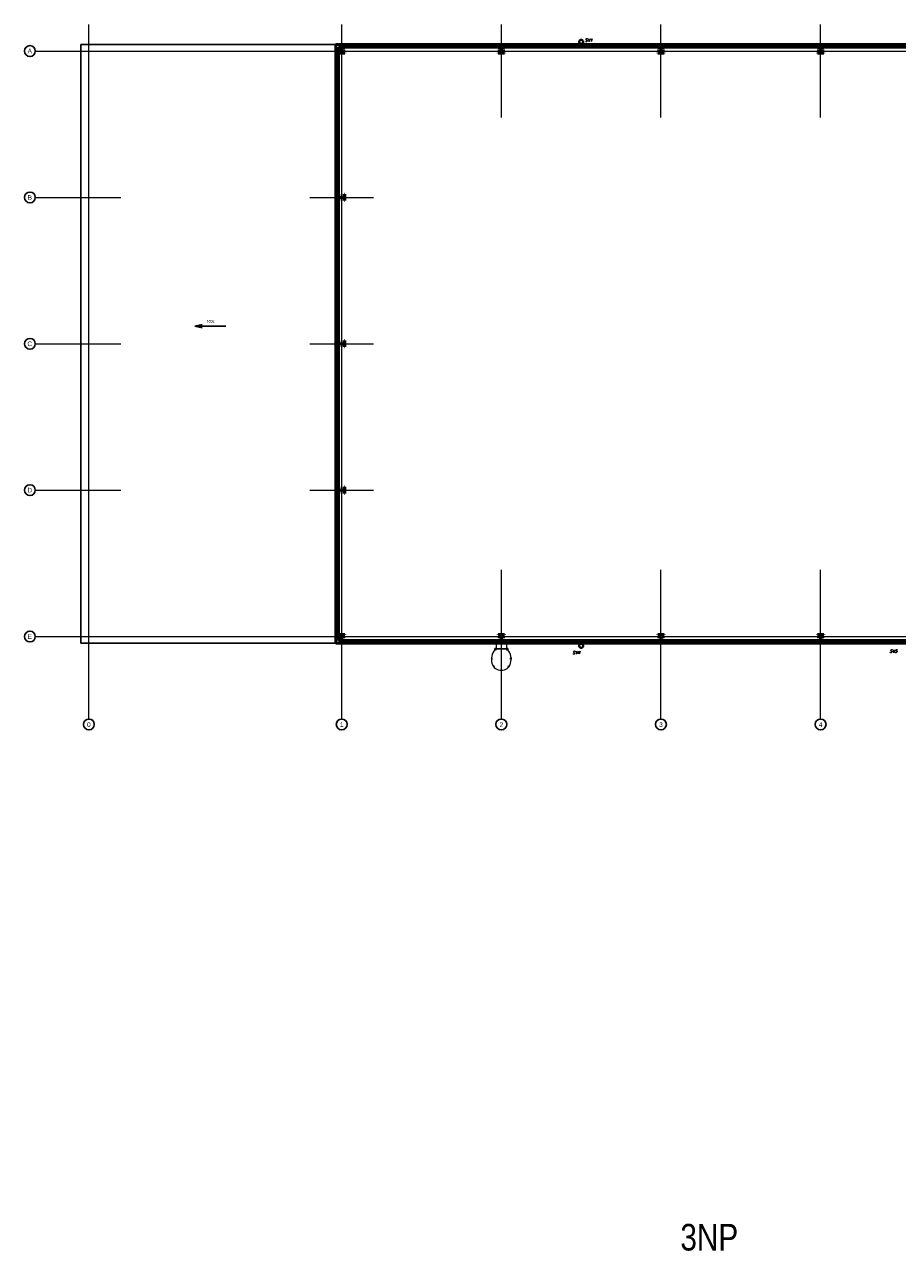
# Model space of a CAD drawing. Header units: millimetres. Extents: x -102634 to 407724, y -68883 to 155589.
# Tile 24 of 80: x 49523 to 82334, y -3643 to 42318. Entities that reach past the tile are written whole.
import ezdxf
from ezdxf.enums import TextEntityAlignment as Align
from ezdxf.lldxf.tags import DXFTag

# ---------------------------------------------------------------- set-up
doc = ezdxf.new("R2010")
doc.units = ezdxf.units.MM
doc.header["$LTSCALE"] = 20
for name, color, linetype, lineweight in [('CKRASTR', 7, 'DASHDOT', 18), ('CKRASTR_POPIS', 9, 'Continuous', 25), ('CKSTENY_PODROVINOU', 7, 'Continuous', 25), ('CKSTENY_REZ', 7, 'Continuous', 50), ('CKSTRECHA_PODROVINOU', 7, 'Continuous', 25), ('CKTEXTY_MALE', 8, 'Continuous', 18), ('CSPROFILY_OSY', 9, 'DASHDOT', 18), ('CSPROFILY_REZY', 7, 'Continuous', 50), ('požární žebřík', 7, 'Continuous', 15), ('ZTI-DEŠŤOVÁ-KANALIZACE', 7, 'KANALIZACE', 40)]:
    doc.layers.add(name, color=color, linetype=linetype, lineweight=lineweight)
doc.styles.add('Arial', font='arial.ttf', dxfattribs={"width": 0.8})
doc.styles.add('KURZIVA', font='italic__.ttf')
doc.styles.get("Standard").update_dxf_attribs({"font": 'isocpeur.ttf'})
tags = doc.linetypes.add('DASHDOT', pattern=[25.4, 12.7, -6.35, 0, -6.35]).pattern_tags.tags
tags[10:11] = [DXFTag(74, 4), DXFTag(75, 0), DXFTag(340, '0'), DXFTag(46, 0.0), DXFTag(50, 0.0), DXFTag(44, 0.0), DXFTag(45, 0.0)]
tags[8:9] = [DXFTag(74, 4), DXFTag(75, 0), DXFTag(340, '0'), DXFTag(46, 0.0), DXFTag(50, 0.0), DXFTag(44, 0.0), DXFTag(45, 0.0)]
tags[6:7] = [DXFTag(74, 4), DXFTag(75, 0), DXFTag(340, '0'), DXFTag(46, 0.0), DXFTag(50, 0.0), DXFTag(44, 0.0), DXFTag(45, 0.0)]
tags[4:5] = [DXFTag(74, 4), DXFTag(75, 0), DXFTag(340, '0'), DXFTag(46, 0.0), DXFTag(50, 0.0), DXFTag(44, 0.0), DXFTag(45, 0.0)]
doc.linetypes.add('KANALIZACE', pattern='A,30,-3.5,["C",Standard,S=2.54,R=0,X=-3.81,Y=-1.27],-0.001', length=33.501)

# ---------------------------------------------------------------- blocks, each defined once
blk = doc.blocks.new('CK_S_EXT_HEAHEA240')
at = {"transparency": 33554687}
for p, q in [((-120, 115), (120, 115)), ((-120, 115), (-120, 103)), ((-120, 103), (-24.75, 103)), ((-3.75, -82), (-3.75, 82)), ((3.75, -82), (3.75, 82)), ((120, 103), (24.75, 103)), ((120, 115), (120, 103)), ((-120, -115), (-120, -103)), ((-120, -103), (-24.75, -103)), ((-120, -115), (120, -115)), ((120, -103), (24.75, -103)), ((120, -115), (120, -103))]:
    blk.add_line(p, q, dxfattribs=at)
for centre, start, end in [((-24.75, 82), 0, 90), ((24.75, 82), 90, 180), ((-24.75, -82), 270, 0), ((24.75, -82), 180, 270)]:
    blk.add_arc(centre, 21, start, end, dxfattribs=at)
blk = doc.blocks.new('žebřík')
at = {"layer": 'požární žebřík'}
for points in [[(2525, 2046), (2494, 2009), (2478, 2022), (2510, 2059)], [(2804, 2159), (2755, 2159), (2755, 2179), (2804, 2179)], [(3034, 2046), (3066, 2009), (3081, 2022), (3050, 2059)], [(2431, 1761), (2434, 1713), (2414, 1711), (2411, 1760)], [(2581, 1353), (2581, 1403), (2531, 1403), (2531, 1353)], [(2976, 1355), (2581, 1355), (2581, 1387), (2976, 1387)], [(3026, 1353), (3026, 1403), (2976, 1403), (2976, 1353)], [(3128, 1761), (3125, 1713), (3145, 1711), (3148, 1760)]]:
    blk.add_lwpolyline(points, close=True, dxfattribs=at)
for points in [[(2508, 1158), (2587, 1158), (2587, 1399)], [(2508, 1164), (2581, 1164), (2581, 1399)], [(2531, 1403), (2581, 1353)], [(2531, 1353), (2581, 1403)], [(2587, 1399), (2581, 1399)], [(3049, 1158), (2970, 1158), (2970, 1399)], [(2970, 1399), (2976, 1399)], [(2976, 1403), (3026, 1353)], [(2976, 1353), (3026, 1403)], [(3049, 1164), (2976, 1164), (2976, 1399)], [(2508, 1164), (2508, 1158)], [(3026, 1371), (2531, 1371)], [(2542, 1182), (2542, 1133)], [(3015, 1182), (3015, 1133)], [(3049, 1158), (3049, 1164)]]:
    blk.add_lwpolyline(points, dxfattribs=at)
for centre in [(2556, 1378), (3001, 1378)]:
    blk.add_circle(centre, 25, dxfattribs=at)
for centre, radius, start, end in [((3031, 1767), 619, 166.2737, 216.0695), ((2780, 1816), 364, 15.71, 164.29), ((2529, 1767), 619, 323.9305, 13.7263)]:
    blk.add_arc(centre, radius, start, end, dxfattribs=at)

msp = doc.modelspace()

# ---------------------------------------------------------------- linework, layer by layer
at = {"layer": 'CKRASTR'}
for p, q in [((51944, 16218), (51944, 42318)), ((61444, 16218), (61444, 42318)), ((67444, 38818), (67444, 42318)), ((73444, 38818), (73444, 42318)), ((79444, 38818), (79444, 42318)), ((49931, 41318), (104444, 41318)), ((49931, 35818), (53145, 35818)), ((60244, 35818), (62645, 35818)), ((49931, 30318), (53145, 30318)), ((60244, 30318), (62645, 30318)), ((49931, 24818), (53145, 24818)), ((60244, 24818), (62645, 24818)), ((67444, 16218), (67444, 21818)), ((73444, 16218), (73444, 21818)), ((79444, 16218), (79444, 21818)), ((49931, 19318), (87432, 19318))]:
    msp.add_line(p, q, dxfattribs=at)
at = {"layer": 'CKRASTR_POPIS'}
for centre in [(49727, 41318), (49727, 35818), (49727, 30318), (49727, 24818), (49727, 19318), (51944, 16014), (61444, 16014), (67444, 16014), (73444, 16014), (79444, 16014)]:
    msp.add_circle(centre, 204, dxfattribs=at)
at = {"layer": 'CKSTENY_PODROVINOU'}
for p, q in [((61224, 41568), (51644, 41568)), ((51644, 19068), (51644, 41568)), ((61224, 19068), (51644, 19068))]:
    msp.add_line(p, q, dxfattribs=at)
at = {"layer": 'CKSTENY_REZ'}
for p, q in [((103664, 41568), (61224, 41568)), ((61224, 41568), (61224, 19068)), ((103564, 41468), (61324, 41468)), ((61324, 41468), (61324, 19168)), ((61224, 19068), (87054, 19068)), ((61324, 19168), (98159, 19168))]:
    msp.add_line(p, q, dxfattribs=at)
at = {"layer": 'CKSTRECHA_PODROVINOU'}
for p, q in [((55921, 30984), (56196, 31045)), ((57085, 30984), (55921, 30984)), ((55921, 30984), (56196, 30923))]:
    msp.add_line(p, q, dxfattribs=at)
at = {"layer": 'CSPROFILY_OSY'}
for p, q in [((61444, 41513), (61444, 41228)), ((67444, 41513), (67444, 41228)), ((73444, 41513), (73444, 41228)), ((79444, 41513), (79444, 41228)), ((61574, 41353), (61314, 41353)), ((67574, 41353), (67314, 41353)), ((73574, 41353), (73314, 41353)), ((79574, 41353), (79314, 41353)), ((61444, 35948), (61444, 35688)), ((61319, 35818), (61569, 35818)), ((61444, 30448), (61444, 30188)), ((61319, 30318), (61569, 30318)), ((61444, 24948), (61444, 24688)), ((61319, 24818), (61569, 24818)), ((61444, 19408), (61444, 19158)), ((67444, 19408), (67444, 19158)), ((73444, 19408), (73444, 19158)), ((79444, 19408), (79444, 19158)), ((61574, 19283), (61314, 19283)), ((67574, 19283), (67314, 19283)), ((73574, 19283), (73314, 19283)), ((79574, 19283), (79314, 19283))]:
    msp.add_line(p, q, dxfattribs=at)
at = {"layer": 'ZTI-DEŠŤOVÁ-KANALIZACE'}
for centre in [(70444, 41668), (70444, 18968)]:
    msp.add_circle(centre, 75, dxfattribs=at)

# ---------------------------------------------------------------- block references
at = {"rotation": 180}
msp.add_blockref('žebřík', (70223, 20226), dxfattribs=at)
at = {"layer": 'CSPROFILY_REZY'}
for p, rotation in [((61444, 41353), 180), ((67444, 41353), 180), ((73444, 41353), 180), ((79444, 41353), 180), ((61444, 35818), 270), ((61444, 30318), 270), ((61444, 24818), 270), ((61444, 19283), 180), ((67444, 19283), 180), ((73444, 19283), 180), ((79444, 19283), 180)]:
    msp.add_blockref('CK_S_EXT_HEAHEA240', p, dxfattribs=dict(at, rotation=rotation))

# ---------------------------------------------------------------- texts
at = {"layer": 'CKRASTR_POPIS', "style": 'Arial', "width": 0.8}
for s, height, p in [('A', 175, (49723, 41318)), ('B', 175, (49723, 35818)), ('C', 175, (49723, 30318)), ('D', 175, (49723, 24818)), ('E', 175, (49723, 19318)), ('0', 175, (51944, 16006)), ('1', 175, (61444, 16006)), ('2', 175, (67444, 16006)), ('3', 175, (73444, 16006)), ('4', 175, (79444, 16006)), ('3NP', 1000, (75259, -3255))]:
    msp.add_text(s, height=height, dxfattribs=at).set_placement(p, align=Align.MIDDLE)
at = {"layer": 'CKTEXTY_MALE', "style": 'KURZIVA'}
for s, p in [('SV1', (70584, 41667)), ('SV4', (70120, 18651)), ('SV5', (82036, 18708))]:
    msp.add_text(s, height=115, dxfattribs=at).set_placement(p)
at = {"layer": 'CKTEXTY_MALE'}
msp.add_text('10%', height=115, dxfattribs=at).set_placement((56376, 31100))

doc.saveas('drawing.dxf')
